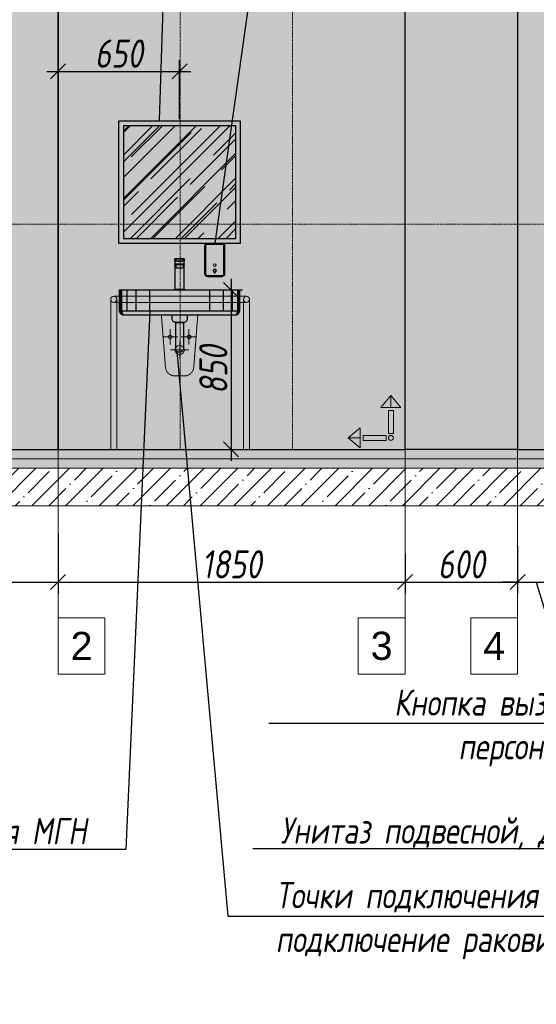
# Model space of a CAD drawing. Header units: millimetres. Extents: x -173851 to 481338, y -267897 to -21875.
# Tile 46 of 126: x -21117 to -18362, y -221499 to -216253. Entities that reach past the tile are written whole.
import ezdxf
from ezdxf import colors
from ezdxf.entities.mleader import LeaderData, LeaderLine
from ezdxf.math import Vec2, Vec3

# ---------------------------------------------------------------- set-up
doc = ezdxf.new("R2010")
doc.units = ezdxf.units.MM
doc.linetypes.add('( Hidden )', pattern=[0.375, 0.25, -0.125])
doc.linetypes.add('DASHDOT', pattern=[25.4, 12.7, -6.35, 0, -6.35])
doc.layers.get('Defpoints').update_dxf_attribs({"color": 31})
doc.layers.add('A-DETL-GENF', color=7, linetype='Continuous', lineweight=5)
doc.layers.add('meb', color=26, linetype='Continuous', lineweight=15)
for name, color, linetype, lineweight, true_color in [('dim_per', 7, 'Continuous', 9, 0x172e00), ('dim_razv', 7, 'DASHDOT', 9, 0x0d1b0d), ('pol', 7, 'Continuous', 15, 0x55666d), ('МеБель', 7, 'Continuous', 5, 0x3900e6)]:
    doc.layers.add(name, color=color, linetype=linetype, lineweight=lineweight, true_color=true_color)
doc.styles.add('fl_iso paper', font='isocpeur.ttf', dxfattribs={"width": 0.8, "oblique": 10})
doc.styles.get("Standard").update_dxf_attribs({"font": 'arial.ttf'})
doc.dimstyles.new('In tre 1_50', dxfattribs={"dimtxt": 150, "dimasz": 80, "dimexe": 60, "dimexo": 10, "dimgap": 20, "dimtad": 1, "dimdec": 0, "dimrnd": 5, "dimzin": 0, "dimdsep": 46, "dimtxsty": 'fl_iso paper', "dimblk": 'OBLIQUE', "dimcen": 0, "dimdle": 60, "dimadec": 0, "dimazin": 0, "dimtfac": 1, "dimtdec": 0, "dimtofl": 0, "dimtmove": 1, "dimatfit": 1, "dimfxl": 40, "dimtolj": 1, "dimtzin": 0, "dimarcsym": 1})

# ---------------------------------------------------------------- blocks, each defined once
blk = doc.blocks.new('_Oblique')
at = {"color": 0, "linetype": 'ByBlock', "lineweight": -2}
blk.add_line((-0.5, -0.5), (0.5, 0.5), dxfattribs=at)
blk = doc.blocks.new('*D663')
at = {"layer": 'Defpoints', "color": 0, "linetype": 'ByBlock', "transparency": 16777216}
for p in [(-23661.7, -218983), (-20911.7, -218983), (-20911.7, -219249.8)]:
    blk.add_point(p, dxfattribs=at)
at = {"layer": 'dim_razv', "color": 0, "linetype": 'ByBlock', "lineweight": -2, "transparency": 16777216}
for p, q in [((-23661.7, -218993), (-23661.7, -219309.8)), ((-20911.7, -218993), (-20911.7, -219309.8)), ((-23721.7, -219249.8), (-20851.7, -219249.8))]:
    blk.add_line(p, q, dxfattribs=at)
at = {"layer": 'dim_razv', "color": 0, "linetype": 'ByBlock', "lineweight": -2, "transparency": 16777216, "xscale": 80, "yscale": 80, "zscale": 80, "rotation": 180}
blk.add_blockref('_Oblique', (-23661.7, -219249.8), dxfattribs=at)
at = {"layer": 'dim_razv', "color": 0, "linetype": 'ByBlock', "lineweight": -2, "transparency": 16777216, "xscale": 80, "yscale": 80, "zscale": 80}
blk.add_blockref('_Oblique', (-20911.7, -219249.8), dxfattribs=at)
at = {"layer": 'dim_razv', "color": 0, "linetype": 'ByBlock', "transparency": 16777216, "insert": (-22286.7, -219154.8), "char_height": 150, "attachment_point": 5, "style": 'fl_iso paper'}
blk.add_mtext('\\A1;2750', dxfattribs=at)
blk = doc.blocks.new('*D664')
at = {"layer": 'Defpoints', "color": 0, "linetype": 'ByBlock', "transparency": 16777216}
for p in [(-20911.7, -218983), (-19061.7, -219087.8), (-19061.7, -219249.8)]:
    blk.add_point(p, dxfattribs=at)
at = {"layer": 'dim_razv', "color": 0, "linetype": 'ByBlock', "lineweight": -2, "transparency": 16777216}
for p, q in [((-20911.7, -218993), (-20911.7, -219309.8)), ((-19061.7, -219097.8), (-19061.7, -219309.8)), ((-20971.7, -219249.8), (-19001.7, -219249.8))]:
    blk.add_line(p, q, dxfattribs=at)
at = {"layer": 'dim_razv', "color": 0, "linetype": 'ByBlock', "lineweight": -2, "transparency": 16777216, "xscale": 80, "yscale": 80, "zscale": 80, "rotation": 180}
blk.add_blockref('_Oblique', (-20911.7, -219249.8), dxfattribs=at)
at = {"layer": 'dim_razv', "color": 0, "linetype": 'ByBlock', "lineweight": -2, "transparency": 16777216, "xscale": 80, "yscale": 80, "zscale": 80}
blk.add_blockref('_Oblique', (-19061.7, -219249.8), dxfattribs=at)
at = {"layer": 'dim_razv', "color": 0, "linetype": 'ByBlock', "transparency": 16777216, "insert": (-19986.7, -219154.8), "char_height": 150, "attachment_point": 5, "style": 'fl_iso paper'}
blk.add_mtext('\\A1;1850', dxfattribs=at)
blk = doc.blocks.new('*D665')
at = {"layer": 'Defpoints', "color": 0, "linetype": 'ByBlock', "transparency": 16777216}
for p in [(-18461.6, -219048.7), (-19061.7, -219087.8), (-18461.6, -219249.8)]:
    blk.add_point(p, dxfattribs=at)
at = {"layer": 'dim_razv', "color": 0, "linetype": 'ByBlock', "lineweight": -2, "transparency": 16777216}
for p, q in [((-18461.6, -219058.7), (-18461.6, -219309.8)), ((-19061.7, -219097.8), (-19061.7, -219309.8)), ((-19121.7, -219249.8), (-18401.6, -219249.8))]:
    blk.add_line(p, q, dxfattribs=at)
at = {"layer": 'dim_razv', "color": 0, "linetype": 'ByBlock', "lineweight": -2, "transparency": 16777216, "xscale": 80, "yscale": 80, "zscale": 80, "rotation": 180}
blk.add_blockref('_Oblique', (-19061.7, -219249.8), dxfattribs=at)
at = {"layer": 'dim_razv', "color": 0, "linetype": 'ByBlock', "lineweight": -2, "transparency": 16777216, "xscale": 80, "yscale": 80, "zscale": 80}
blk.add_blockref('_Oblique', (-18461.6, -219249.8), dxfattribs=at)
at = {"layer": 'dim_razv', "color": 0, "linetype": 'ByBlock', "transparency": 16777216, "insert": (-18761.7, -219154.8), "char_height": 150, "attachment_point": 5, "style": 'fl_iso paper'}
blk.add_mtext('\\A1;600', dxfattribs=at)
blk = doc.blocks.new('*D666')
at = {"layer": 'Defpoints', "color": 0, "linetype": 'ByBlock', "transparency": 16777216}
for p in [(-18461.6, -219048.7), (-18261.8, -219037.1), (-18261.8, -219249.8)]:
    blk.add_point(p, dxfattribs=at)
at = {"layer": 'dim_razv', "color": 0, "linetype": 'ByBlock', "lineweight": -2, "transparency": 16777216}
for p, q in [((-18461.6, -219058.7), (-18461.6, -219309.8)), ((-18261.8, -219047.1), (-18261.8, -219309.8)), ((-18461.6, -219249.8), (-18541.6, -219249.8)), ((-18461.6, -219249.8), (-18261.8, -219249.8)), ((-18361.7, -219249.8), (-18267.2, -219564.8)), ((-18261.8, -219249.8), (-18181.8, -219249.8)), ((-18267.2, -219564.8), (-17972.8, -219564.8))]:
    blk.add_line(p, q, dxfattribs=at)
at = {"layer": 'dim_razv', "color": 0, "linetype": 'ByBlock', "lineweight": -2, "transparency": 16777216, "xscale": 80, "yscale": 80, "zscale": 80}
blk.add_blockref('_Oblique', (-18461.6, -219249.8), dxfattribs=at)
at = {"layer": 'dim_razv', "color": 0, "linetype": 'ByBlock', "lineweight": -2, "transparency": 16777216, "xscale": 80, "yscale": 80, "zscale": 80, "rotation": 180}
blk.add_blockref('_Oblique', (-18261.8, -219249.8), dxfattribs=at)
at = {"layer": 'dim_razv', "color": 0, "linetype": 'ByBlock', "transparency": 16777216, "insert": (-18120, -219469.8), "char_height": 150, "attachment_point": 5, "style": 'fl_iso paper'}
blk.add_mtext('\\A1;200', dxfattribs=at)
blk = doc.blocks.new('1')
at = {"layer": 'pol', "linetype": 'ByBlock'}
h = blk.add_hatch(color=1, dxfattribs=at)
h.paths.add_polyline_path([(35776.4, 73135.4), (35803.1, 73135.4), (35803.1, 73259), (35776.4, 73259)])
h.paths.add_polyline_path([(35789.8, 73274.6), (35843.2, 73274.6), (35789.8, 73338.2)])
h.paths.add_polyline_path([(35789.8, 73274.6), (35736.3, 73274.6), (35789.8, 73338.2)])
edge = h.paths.add_edge_path()
edge.add_arc((35789.8, 73110.5), 13.4, 0, 360)
h = blk.add_hatch(color=1, dxfattribs=at)
h.paths.add_polyline_path([(35813.3, 73097.1), (35813.3, 73123.9), (35936.9, 73123.9), (35936.9, 73097.1)])
h.paths.add_polyline_path([(35952.5, 73110.5), (35952.5, 73164), (36016.1, 73110.5)])
h.paths.add_polyline_path([(35952.5, 73110.5), (35952.5, 73057), (36016.1, 73110.5)])
at = {"layer": 'pol', "color": 1, "linetype": 'ByBlock'}
for points in [[(35789.8, 73274.6), (35736.3, 73274.6), (35789.8, 73338.2), (35789.8, 73274.6)], [(35789.8, 73274.6), (35843.2, 73274.6), (35789.8, 73338.2), (35789.8, 73274.6)], [(35952.5, 73110.5), (35952.5, 73164), (36016.1, 73110.5), (35952.5, 73110.5)], [(35952.5, 73110.5), (35952.5, 73057), (36016.1, 73110.5), (35952.5, 73110.5)]]:
    blk.add_lwpolyline(points, dxfattribs=at)
for points in [[(35776.4, 73135.4), (35803.1, 73135.4), (35803.1, 73259), (35776.4, 73259)], [(35813.3, 73097.1), (35813.3, 73123.9), (35936.9, 73123.9), (35936.9, 73097.1)]]:
    blk.add_lwpolyline(points, close=True, dxfattribs=at)
blk.add_circle((35789.8, 73110.5), 13.4, dxfattribs=at)
blk = doc.blocks.new('*U1248')
at = {"layer": 'dim_razv', "color": 253, "ltscale": 0.3, "transparency": 33554687}
blk.add_lwpolyline([(0, -1500), (0, 1450)], dxfattribs=at)
blk = doc.blocks.new('*U1249')
at = {"layer": 'dim_razv', "color": 0, "linetype": 'ByBlock', "lineweight": -2, "transparency": 16777216}
for p in [(-600, 0), (0, 0)]:
    blk.add_blockref('*U1248', p, dxfattribs=at)
blk = doc.blocks.new('*D1258')
at = {"layer": 'Defpoints', "color": 0, "linetype": 'ByBlock', "transparency": 16777216}
for p in [(-20023.2, -217693), (-20060.3, -218543), (-19989, -218543)]:
    blk.add_point(p, dxfattribs=at)
at = {"layer": 'МеБель', "color": 0, "linetype": 'ByBlock', "lineweight": -2, "transparency": 16777216}
for p, q in [((-19989, -217633), (-19989, -218603)), ((-20013.2, -217693), (-19929, -217693)), ((-20050.3, -218543), (-19929, -218543))]:
    blk.add_line(p, q, dxfattribs=at)
at = {"layer": 'МеБель', "color": 0, "linetype": 'ByBlock', "lineweight": -2, "transparency": 16777216, "xscale": 80, "yscale": 80, "zscale": 80}
for p, rotation in [((-19989, -217693), 90), ((-19989, -218543), 270)]:
    blk.add_blockref('_Oblique', p, dxfattribs=dict(at, rotation=rotation))
at = {"layer": 'МеБель', "color": 0, "linetype": 'ByBlock', "transparency": 16777216, "insert": (-20084, -218118), "char_height": 150, "attachment_point": 5, "rotation": 90, "style": 'fl_iso paper'}
blk.add_mtext('\\A1;850', dxfattribs=at)
blk = doc.blocks.new('*D1257')
at = {"layer": 'Defpoints', "color": 0, "linetype": 'ByBlock', "transparency": 16777216}
for p in [(-20263.9, -216528.6), (-20263.9, -216793), (-20911.7, -216881.6)]:
    blk.add_point(p, dxfattribs=at)
at = {"layer": 'МеБель', "color": 0, "linetype": 'ByBlock', "lineweight": -2, "transparency": 16777216}
for p, q in [((-20911.7, -216871.6), (-20911.7, -216468.6)), ((-20263.9, -216783), (-20263.9, -216468.6)), ((-20971.7, -216528.6), (-20203.9, -216528.6))]:
    blk.add_line(p, q, dxfattribs=at)
at = {"layer": 'МеБель', "color": 0, "linetype": 'ByBlock', "lineweight": -2, "transparency": 16777216, "xscale": 80, "yscale": 80, "zscale": 80, "rotation": 180}
blk.add_blockref('_Oblique', (-20911.7, -216528.6), dxfattribs=at)
at = {"layer": 'МеБель', "color": 0, "linetype": 'ByBlock', "lineweight": -2, "transparency": 16777216, "xscale": 80, "yscale": 80, "zscale": 80}
blk.add_blockref('_Oblique', (-20263.9, -216528.6), dxfattribs=at)
at = {"layer": 'МеБель', "color": 0, "linetype": 'ByBlock', "transparency": 16777216, "insert": (-20587.8, -216433.6), "char_height": 150, "attachment_point": 5, "style": 'fl_iso paper'}
blk.add_mtext('\\A1;650', dxfattribs=at)

msp = doc.modelspace()

# ---------------------------------------------------------------- hatches: boundary and pattern name
at = {"layer": 'A-DETL-GENF'}
h = msp.add_hatch(dxfattribs=at)
h.set_pattern_fill('AR-CONC', color=256, style=0)
h.set_pattern_definition([(50, (-144617.71, -226384.18), (182.18467, -15.93909), [19.05, -209.55]), (355, (-144617.71, -226384.18), (-35.24342, 191.05685), [15.24, -167.64058]), (100.45144, (-144602.53, -226385.51), (146.94125, 175.11775), [16.19, -178.09024]), (46.1842, (-144617.71, -226333.38), (271.07904, -42.04233), [28.575, -314.325]), (96.63556, (-144595.12, -226336.89), (237.40413, 247.4261), [24.285, -267.1356]), (351.18415, (-144617.71, -226333.38), (237.40413, 247.4261), [22.85997, -251.45973]), (21, (-144592.31, -226346.08), (151.61439, -102.2652), [19.05, -209.55]), (326, (-144592.31, -226346.08), (61.80203, 184.18797), [15.24, -167.64]), (71.45144, (-144579.68, -226354.6), (213.41642, 81.92277), [16.19, -178.08994]), (37.5, (-144617.715, -226384.18), (3.088603, 84.55504), [0, -165.608, 0, -170.18, 0, -168.275]), (7.5, (-144617.715, -226384.18), (66.81966, 100.180575), [0, -97.028, 0, -161.798, 0, -64.135]), (327.5, (-144674.36, -226384.18), (135.590595, -5.728744), [0, -63.5, 0, -198.12, 0, -262.89]), (317.5, (-144699.76, -226384.18), (148.12918, 25.42649), [0, -82.55, 0, -131.572, 0, -186.69])])
h.paths.add_polyline_path([(-24061.8, -218593), (-13300.6, -218593), (-13300.6, -218543), (-24061.8, -218543)])
h = msp.add_hatch(dxfattribs=at)
h.set_pattern_fill('ANSI35', color=256, scale=10, style=0)
h.set_pattern_definition([(45, (-144617.715, -226384.18), (-44.90128, 44.90128), []), (45, (-144572.813, -226384.18), (-44.90128, 44.90128), [79.375, -15.875, 0, -15.875])])
h.paths.add_polyline_path([(-13300.6, -218643), (-24061.8, -218643), (-24061.8, -218593), (-13300.6, -218593)])
h = msp.add_hatch(dxfattribs=at)
h.set_pattern_fill('ANSI35', color=256, scale=20, style=0)
h.set_pattern_definition([(45, (-144617.71, -226384.18), (-89.80256, 89.80256), []), (45, (-144527.91, -226384.18), (-89.80256, 89.80256), [158.75, -31.75, 0, -31.75])])
h.paths.add_polyline_path([(-24061.8, -218843), (-13300.6, -218843), (-13300.6, -218643), (-24061.8, -218643)])
at = {"layer": 'dim_razv', "true_color": 0xffffff, "transparency": 33554687}
h = msp.add_hatch(dxfattribs=at)
h.set_pattern_fill('AR-SAND', scale=3, angle=315)
h.paths.add_polyline_path([(-23661.7, -218543), (-20911.7, -218543), (-20911.7, -215593), (-23661.7, -215593)])
h.paths.add_polyline_path([(-20911.7, -218543), (-19061.7, -218543), (-19061.7, -215593), (-20911.7, -215593)])
h.paths.add_polyline_path([(-18461.6, -218543), (-19061.7, -218543), (-19061.7, -215593), (-18461.6, -215593)])
h.paths.add_polyline_path([(-18261.8, -215593), (-18461.6, -215593), (-18461.6, -218543), (-18261.8, -218543)])
h.paths.add_polyline_path([(-16111.8, -218543), (-18261.8, -218543), (-18261.8, -215593), (-16111.8, -215593)])
h.paths.add_polyline_path([(-15431.8, -216263), (-14381.8, -216263), (-14381.8, -218543), (-15431.8, -218543)], flags=16)
h.paths.add_polyline_path([(-14061.8, -218543), (-16111.8, -218543), (-16111.8, -215593), (-14061.8, -215593)])
at = {"layer": 'МеБель', "linetype": 'ByBlock', "lineweight": 25}
h = msp.add_hatch(dxfattribs=at)
h.set_pattern_fill('AR-RROOF', color=256, scale=5, angle=45)
h.set_pattern_definition([(45, (-1840496.52, -657052.67), (107.7630735, 287.368196), [1905, -254, 635, -127]), (45, (-1840421.99, -656888.33), (-209.239968, 29.634845), [381, -41.91, 762, -95.25]), (45, (-1840527.95, -656931.44), (406.8056023, 527.1410343), [1016, -177.8, 508, -127])])
h.paths.add_polyline_path([(-20563.9, -217418), (-19963.9, -217418), (-19963.9, -216818), (-20563.9, -216818)])

# ---------------------------------------------------------------- linework, layer by layer
at = {"linetype": 'ByBlock'}
for points in [[(-23661.7, -218543), (-20911.7, -218543), (-20911.7, -215593), (-23661.7, -215593)], [(-20911.7, -218543), (-19061.7, -218543), (-19061.7, -215593), (-20911.7, -215593)], [(-18461.6, -218543), (-19061.7, -218543), (-19061.7, -215593), (-18461.6, -215593)], [(-18261.8, -215593), (-18461.6, -215593), (-18461.6, -218543), (-18261.8, -218543)]]:
    msp.add_lwpolyline(points, close=True, dxfattribs=at)
at = {"lineweight": 13}
for points in [[(-24061.8, -218593), (-13300.6, -218593), (-13300.6, -218543), (-24061.8, -218543)], [(-13300.6, -218643), (-24061.8, -218643), (-24061.8, -218593), (-13300.6, -218593)], [(-24061.8, -218843), (-13300.6, -218843), (-13300.6, -218643), (-24061.8, -218643)]]:
    msp.add_lwpolyline(points, close=True, dxfattribs=at)
at = {"layer": 'dim_razv', "color": 253, "ltscale": 0.3, "transparency": 33554687}
msp.add_lwpolyline([(-23661.7, -217343), (-15431.8, -217343)], dxfattribs=at)
at = {"layer": 'dim_razv', "color": 10, "linetype": 'ByBlock'}
for points in [[(-20313.9, -217984.1), (-20313.9, -217901.9)], [(-20355, -217943), (-20272.7, -217943)]]:
    msp.add_lwpolyline(points, dxfattribs=at)
at = {"layer": 'dim_razv', "color": 172, "linetype": 'ByBlock', "true_color": 0x0000d6}
for points in [[(-20213.9, -217984.1), (-20213.9, -217901.9)], [(-20255, -217943), (-20172.7, -217943)]]:
    msp.add_lwpolyline(points, dxfattribs=at)
at = {"layer": 'dim_razv', "color": 49, "linetype": 'ByBlock', "true_color": 0x4c3f38}
for points in [[(-20263.5, -218062.4), (-20263.5, -217963.5)], [(-20313.3, -218012.4), (-20214.4, -218012.4)]]:
    msp.add_lwpolyline(points, dxfattribs=at)
at = {"layer": 'dim_razv', "color": 10, "linetype": 'ByBlock'}
msp.add_circle((-20313.9, -217943), 10, dxfattribs=at)
at = {"layer": 'dim_razv', "color": 172, "linetype": 'ByBlock', "true_color": 0x0000d6}
msp.add_circle((-20213.9, -217943), 10, dxfattribs=at)
at = {"layer": 'dim_razv', "color": 49, "linetype": 'ByBlock', "true_color": 0x4c3f38}
msp.add_circle((-20263.5, -218013), 25, dxfattribs=at)
at = {"layer": 'meb', "color": 5, "true_color": 0x0505ff}
for points in [[(-20911.7, -218435.7), (-20911.7, -219739.9)], [(-19061.7, -218435.7), (-19061.7, -219739.9)], [(-18461.6, -218435.7), (-18461.6, -219739.9)]]:
    msp.add_lwpolyline(points, dxfattribs=at)
for points in [[(-20911.7, -219739.9), (-20661.7, -219739.9), (-20661.7, -219439.9), (-20911.7, -219439.9)], [(-19311.7, -219739.9), (-19061.7, -219739.9), (-19061.7, -219439.9), (-19311.7, -219439.9)], [(-18711.6, -219739.9), (-18461.6, -219739.9), (-18461.6, -219439.9), (-18711.6, -219439.9)]]:
    msp.add_lwpolyline(points, close=True, dxfattribs=at)
at = {"layer": 'МеБель', "linetype": 'ByBlock', "lineweight": 25}
for points in [[(-20588.9, -217443), (-19938.9, -217443), (-19938.9, -216793), (-20588.9, -216793)], [(-20563.9, -217418), (-19963.9, -217418), (-19963.9, -216818), (-20563.9, -216818)], [(-20288.9, -217688), (-20238.9, -217688), (-20238.9, -217528), (-20288.9, -217528)], [(-20288.9, -217528), (-20238.9, -217528), (-20238.9, -217539.4), (-20288.9, -217539.4)], [(-20288.9, -217554.3), (-20238.9, -217554.3), (-20238.9, -217557), (-20288.9, -217557)], [(-20583.9, -217693), (-19943.9, -217693), (-19943.9, -217806), (-20583.9, -217806)], [(-20291.4, -217688), (-20236.4, -217688), (-20236.4, -217693), (-20291.4, -217693)]]:
    msp.add_lwpolyline(points, close=True, dxfattribs=at)
for points in [[(-20114.2, -217443), (-20039.2, -217443, -0.414214), (-20024.2, -217458), (-20024.2, -217608, -0.414214), (-20039.2, -217623), (-20114.2, -217623, -0.414214), (-20129.2, -217608), (-20129.2, -217458, -0.414214)], [(-20114.2, -217448.3), (-20039.2, -217448.3, -0.414214), (-20029.5, -217458), (-20029.5, -217608, -0.414214), (-20039.2, -217617.7), (-20114.2, -217617.7, -0.414214), (-20123.9, -217608), (-20123.9, -217458, -0.414214)], [(-20276.2, -217539.4), (-20251.5, -217539.4, 0.942482), (-20251.5, -217528), (-20276.2, -217528, 0.909924)], [(-20277.2, -217557), (-20249.5, -217557, -0.456075), (-20244.5, -217562.7), (-20246.6, -217577), (-20280.2, -217577), (-20282.2, -217562.6, -0.454449)], [(-20077.6, -217596.9, 0.063716), (-20075.8, -217596.9), (-20075.8, -217603.3), (-20077.6, -217603.3)], [(-20563.9, -217826), (-19963.9, -217826, 0.414214), (-19943.9, -217806), (-19943.9, -217806), (-20583.9, -217806), (-20583.9, -217806, 0.414214)], [(-20303.9, -217826), (-20223.9, -217826), (-20223.9, -217847, -0.414214), (-20243.9, -217867), (-20283.9, -217867, -0.414214), (-20303.9, -217847)], [(-20283.9, -217867), (-20243.9, -217867), (-20243.9, -218010.9, -0.706046), (-20283.9, -218010.9)]]:
    msp.add_lwpolyline(points, format="xyb", close=True, dxfattribs=at)
for points in [[(-20581.2, -217693), (-20581.2, -217806)], [(-20572.9, -217693), (-20572.9, -217806)], [(-20544.5, -217693), (-20544.5, -217806)], [(-20497.4, -217693), (-20497.4, -217806)], [(-20424.3, -217693), (-20424.3, -217806)], [(-20104, -217693), (-20104, -217806)], [(-20030.9, -217693), (-20030.9, -217806)], [(-19983.8, -217693), (-19983.8, -217806)], [(-19955.4, -217693), (-19955.4, -217806)], [(-19947.2, -217693), (-19947.2, -217806)]]:
    msp.add_lwpolyline(points, dxfattribs=at)
at = {"layer": 'МеБель', "linetype": 'ByBlock'}
for points in [[(-20631.4, -217743), (-20631.4, -218543)], [(-20615, -217727), (-19907.4, -217727)], [(-20615, -217759), (-19907.4, -217759)], [(-20599.4, -217743), (-20599.4, -218543)], [(-19923.4, -217743), (-19923.4, -218543)], [(-19891.4, -217743), (-19891.4, -218543)]]:
    msp.add_lwpolyline(points, dxfattribs=at)
at = {"layer": 'МеБель', "linetype": 'ByBlock', "lineweight": 25}
for points in [[(-20581.2, -217806, 0.278033), (-20564.5, -217826)], [(-20572.9, -217806, 0.151797), (-20564.5, -217826)], [(-19947.2, -217806, -0.278033), (-19963.9, -217826)], [(-19955.4, -217806, -0.151797), (-19963.9, -217826)]]:
    msp.add_lwpolyline(points, format="xyb", dxfattribs=at)
at = {"layer": 'МеБель', "linetype": '( Hidden )', "ltscale": 3}
msp.add_lwpolyline([(-20360.9, -217826), (-20166.9, -217826), (-20188.3, -218104.8, -0.391902), (-20238.2, -218151), (-20289.5, -218151, -0.391902), (-20339.4, -218104.8)], format="xyb", close=True, dxfattribs=at)
at = {"layer": 'МеБель', "linetype": 'ByBlock'}
for centre, radius in [((-20076.7, -217560.6), 6.96), ((-20076.7, -217590), 8.82), ((-20076.7, -217590), 6.96), ((-20615.4, -217743), 16), ((-19907.4, -217743), 16)]:
    msp.add_circle(centre, radius, dxfattribs=at)

# ---------------------------------------------------------------- block references
at = {"linetype": 'ByBlock', "xscale": 0.9938708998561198, "rotation": 89.99999999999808}
msp.add_blockref('1', (53973.1, -254051.4), dxfattribs=at)
at = {"layer": 'dim_razv', "linetype": 'ByBlock'}
msp.add_blockref('*U1249', (-19661.7, -217043), dxfattribs=at)

# ---------------------------------------------------------------- texts
at = {"layer": 'meb', "color": 5, "true_color": 0x0505ff, "char_height": 150, "attachment_point": 5}
for s, insert in [('2', (-20786.7, -219589.9)), ('3', (-19186.7, -219589.9)), ('4', (-18586.6, -219589.9))]:
    msp.add_mtext_dynamic_manual_height_columns(s, width=165.776, gutter_width=12.5, heights=[0], dxfattribs=dict(at, insert=insert))

# ---------------------------------------------------------------- dimensions: what is measured, and where the dimension line sits
at = {"layer": 'dim_razv', "linetype": 'ByBlock'}
for base, p1, p2, picture, middle in [((-20911.7, -219249.8), (-23661.7, -218983), (-20911.7, -218983), '*D663', (-22286.7, -219154.8)), ((-19061.7, -219249.8), (-20911.7, -218983), (-19061.7, -219087.8), '*D664', (-19986.7, -219154.8)), ((-18461.6, -219249.8), (-19061.7, -219087.8), (-18461.6, -219048.7), '*D665', (-18761.7, -219154.8)), ((-18261.8, -219249.8), (-18461.6, -219048.7), (-18261.8, -219037.1), '*D666', (-18247.2, -219469.8))]:
    dim = msp.add_linear_dim(base=base, p1=p1, p2=p2, dimstyle='In tre 1_50', dxfattribs=at)
    dim.commit()
    dim.dimension.update_dxf_attribs({"geometry": picture, "text_midpoint": middle})
at = {"layer": 'МеБель', "linetype": 'ByBlock'}
dim = msp.add_linear_dim(base=(-20263.9, -216528.6), p1=(-20911.7, -216881.6), p2=(-20263.9, -216793), dimstyle='In tre 1_50', dxfattribs=at)
dim.commit()
dim.dimension.update_dxf_attribs({"geometry": '*D1257', "text_midpoint": (-20587.8, -216433.6)})
dim = msp.add_linear_dim(base=(-19989, -218543), p1=(-20023.2, -217693), p2=(-20060.3, -218543), angle=90, dimstyle='In tre 1_50', dxfattribs=at)
dim.commit()
dim.dimension.update_dxf_attribs({"geometry": '*D1258', "text_midpoint": (-20084, -218118)})

# ---------------------------------------------------------------- leaders
at = {"layer": 'dim_per', "linetype": 'ByBlock'}
ml = msp.add_multileader_mtext('Standard', dxfattribs=at)
ml.set_content('Зеркало поворотное, для МГН, травмобезопасное, нержавеющая сталь, 680x680 мм', color=256, style='fl_iso paper')
ml.set_leader_properties()
ml.build(insert=Vec2(0, 0))
ml.multileader.update_dxf_attribs({"text_left_attachment_type": 6, "text_right_attachment_type": 6, "dogleg_length": 252.8})
ctx = ml.context
ctx.base_point, ctx.char_height, ctx.plane_origin = Vec3(-20026.1, -214005.8), 140, Vec3(-16336.4, -220666.4)
ctx.left_attachment, ctx.right_attachment = 6, 6
notes = []
notes.append((ctx, [(1, (1, 1, 0), (-20278.9, -214005.8), (1, 0), 252.8, [(0, [(-20371.7, -216793)], 0, [])])]))
ctx.mtext.insert, ctx.mtext.width, ctx.mtext.flow_direction = Vec3(-20024.1, -213837.8), 2590.721, 5
ml = msp.add_multileader_mtext('Standard', dxfattribs=at)
ml.set_content('Дозатор для мыла', color=256, style='fl_iso paper')
ml.set_leader_properties()
ml.build(insert=Vec2(0, 0))
ml.multileader.update_dxf_attribs({"text_left_attachment_type": 6, "text_right_attachment_type": 6, "dogleg_length": 252.8})
ctx = ml.context
ctx.base_point, ctx.char_height, ctx.plane_origin = Vec3(-19443.6, -214773.3), 140, Vec3(-13985.5, -217154.7)
ctx.left_attachment, ctx.right_attachment = 6, 6
notes.append((ctx, [(1, (1, 1, 0), (-19696.4, -214773.3), (1, 0), 252.8, [(0, [(-20074.5, -217448.3)], 0, [])])]))
ctx.mtext.insert, ctx.mtext.width, ctx.mtext.flow_direction = Vec3(-19441.6, -214591.3), 2590.721, 5
ml = msp.add_multileader_mtext('Standard', dxfattribs=at)
ml.set_content('Рукосушитель', color=256, style='fl_iso paper')
ml.set_leader_properties()
ml.build(insert=Vec2(0, 0))
ml.multileader.update_dxf_attribs({"text_left_attachment_type": 6, "text_right_attachment_type": 6, "dogleg_length": 252.8})
ctx = ml.context
ctx.base_point, ctx.char_height, ctx.plane_origin = Vec3(-23059.7, -219933.9), 140, Vec3(-13432.9, -216650.9)
ctx.left_attachment, ctx.right_attachment = 6, 6
notes.append((ctx, [(0, (1, 1, 0), (-21815.1, -219933.9), (-1, 0), 252.8, [(0, [(-21753.5, -217254)], 0, [])])]))
ctx.mtext.insert, ctx.mtext.width, ctx.mtext.flow_direction = Vec3(-23057.7, -219751.9), 2590.721, 5
ml = msp.add_multileader_mtext('Standard', dxfattribs=at)
ml.set_content('Кнопка вызова персонала', color=256, style='fl_iso paper')
ml.set_leader_properties()
ml.build(insert=Vec2(0, 0))
ml.multileader.update_dxf_attribs({"text_left_attachment_type": 6, "text_right_attachment_type": 6, "dogleg_length": 252.8})
ctx = ml.context
ctx.base_point, ctx.char_height, ctx.plane_origin = Vec3(-19133.6, -220003.1), 140, Vec3(-16571.9, -214888.6)
ctx.left_attachment, ctx.right_attachment, ctx.text_align_type = 6, 6, 2
notes.append((ctx, [(1, (1, 1, 0), (-17964.5, -220003.1), (-1, 0), 115.6, [(1, [(-17737.7, -217703.2), (-17782.7, -218278.2)], 0, [])])]))
ctx.mtext.insert, ctx.mtext.width, ctx.mtext.alignment, ctx.mtext.flow_direction = Vec3(-18082.1, -219821.1), 1688.83, 3, 5
ml = msp.add_multileader_mtext('Standard', dxfattribs=at)
ml.set_content('Раковина для МГН ', color=256, style='fl_iso paper')
ml.set_leader_properties()
ml.build(insert=Vec2(0, 0))
ml.multileader.update_dxf_attribs({"text_left_attachment_type": 6, "text_right_attachment_type": 6, "dogleg_length": 252.8})
ctx = ml.context
ctx.base_point, ctx.char_height, ctx.plane_origin = Vec3(-22109.3, -220674.2), 140, Vec3(-16603.9, -221633)
ctx.left_attachment, ctx.right_attachment = 6, 6
notes.append((ctx, [(0, (1, 1, 0), (-20551.1, -220674.2), (-1, 0), 252.8, [(0, [(-20423.2, -217802.4)], 0, [])])]))
ctx.mtext.insert, ctx.mtext.width, ctx.mtext.flow_direction = Vec3(-22107.3, -220506.2), 2590.721, 5
ml = msp.add_multileader_mtext('Standard', dxfattribs=at)
ml.set_content('Точки подключения воды и канализации,\\Pподключение раковины', color=256, style='fl_iso paper')
ml.set_leader_properties()
ml.build(insert=Vec2(0, 0))
ml.multileader.update_dxf_attribs({"text_left_attachment_type": 6, "text_right_attachment_type": 6, "dogleg_length": 252.8})
ctx = ml.context
ctx.base_point, ctx.char_height, ctx.plane_origin = Vec3(-19753.6, -221029.8), 140, Vec3(-19477.8, -218570.9)
ctx.left_attachment, ctx.right_attachment = 6, 6
notes.append((ctx, [(1, (1, 1, 0), (-20006.4, -221029.8), (1, 0), 252.8, [(0, [(-20278.3, -218017)], 0, [])])]))
ctx.mtext.insert, ctx.mtext.width, ctx.mtext.flow_direction = Vec3(-19751.6, -220847.8), 3009.121, 5
ml = msp.add_multileader_mtext('Standard', dxfattribs=at)
ml.set_content('Унитаз подвесной, для МГН ', color=256, style='fl_iso paper')
ml.set_leader_properties()
ml.build(insert=Vec2(0, 0))
ml.multileader.update_dxf_attribs({"text_left_attachment_type": 6, "text_right_attachment_type": 6, "dogleg_length": 252.8})
ctx = ml.context
ctx.base_point, ctx.char_height, ctx.plane_origin = Vec3(-19728.1, -220671.2), 140, Vec3(-13328.5, -221875.8)
ctx.left_attachment, ctx.right_attachment = 6, 6
notes.append((ctx, [(0, (1, 1, 0), (-17493.1, -220671.2), (-1, 0), 252.8, [(0, [(-17147.8, -218045.2)], 0, [])])]))
ctx.mtext.insert, ctx.mtext.width, ctx.mtext.flow_direction = Vec3(-19726.1, -220503.2), 2590.721, 5
for ctx, leaders in notes:
    for number, flags, end, landing, length, lines in leaders:
        leader = LeaderData()
        leader.index, (leader.has_last_leader_line, leader.has_dogleg_vector, leader.attachment_direction) = number, flags
        leader.last_leader_point, leader.dogleg_vector, leader.dogleg_length = Vec3(end), Vec3(landing), length
        for number, points, colour, breaks in lines:
            line = LeaderLine()
            line.index, line.vertices, line.color, line.breaks = number, Vec3.list(points), colors.encode_raw_color(colour), breaks
            leader.lines.append(line)
        ctx.leaders.append(leader)

doc.saveas('drawing.dxf')
